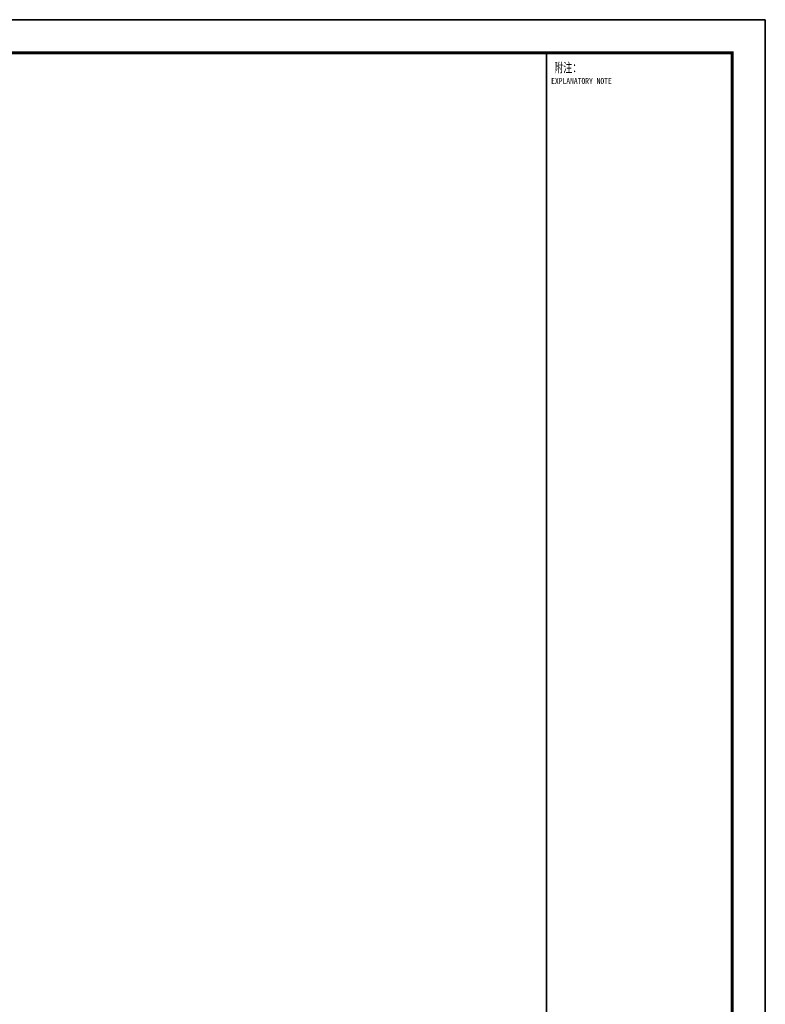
# Model space of a CAD drawing. Extents: x -302077 to 107904, y -9283 to 295706.
# Tile 139 of 256: x -97869 to -75370, y 204609 to 234309. Entities that reach past the tile are written whole.
import ezdxf
from ezdxf.enums import TextEntityAlignment as Align

# ---------------------------------------------------------------- set-up
doc = ezdxf.new("R2010")
doc.units = 0
doc.header["$LTSCALE"] = 500
doc.header["$MEASUREMENT"] = 0
doc.layers.get('0').update_dxf_attribs({"linetype": 'CONTINUOUS'})
doc.layers.add('PUB_TITLE', color=4, linetype='CONTINUOUS')
doc.layers.add('TK', color=7, linetype='CONTINUOUS')
doc.styles.add('TKHZ1', font='txt', dxfattribs={"width": 0.8})

# ---------------------------------------------------------------- blocks, each defined once
blk = doc.blocks.new('wrtgtg')
at = {"color": 4}
blk.add_line((7804, -4841), (7804, 52559), dxfattribs=at)
at = {"layer": 'PUB_TITLE'}
for p, q in [((-75296, 53559), (8804, 53559)), ((8804, 53559), (8804, -5841)), ((2204, 52559), (7804, 52559)), ((2204, 52559), (7804, 52559)), ((7804, -4841), (7804, 52559))]:
    blk.add_line(p, q, dxfattribs=at)
blk.add_lwpolyline([(-75296, -5841), (8804, -5841), (8804, 53559), (-75296, 53559)], close=True, dxfattribs=at)
at = {"layer": 'PUB_TITLE', "const_width": 100}
blk.add_lwpolyline([(-72796, -4841), (7804, -4841), (7804, 52559), (-72796, 52559)], close=True, dxfattribs=at)
at = {"layer": 'PUB_TITLE', "const_width": 50}
blk.add_lwpolyline([(2204, -4841), (2204, 52559)], dxfattribs=at)
at = {"layer": 'TK', "style": 'TKHZ1', "width": 0.7}
blk.add_text('附注：', height=280, dxfattribs=at).set_placement((2431, 51973))
at = {"layer": 'TK', "style": 'TKHZ1', "width": 0.8}
blk.add_text('EXPLANATORY NOTE', height=175, dxfattribs=at).set_placement((3257, 51710), align=Align.MIDDLE)

msp = doc.modelspace()

# ---------------------------------------------------------------- block references
msp.add_blockref('wrtgtg', (-84174.787, 180749.881))

doc.saveas('drawing.dxf')
